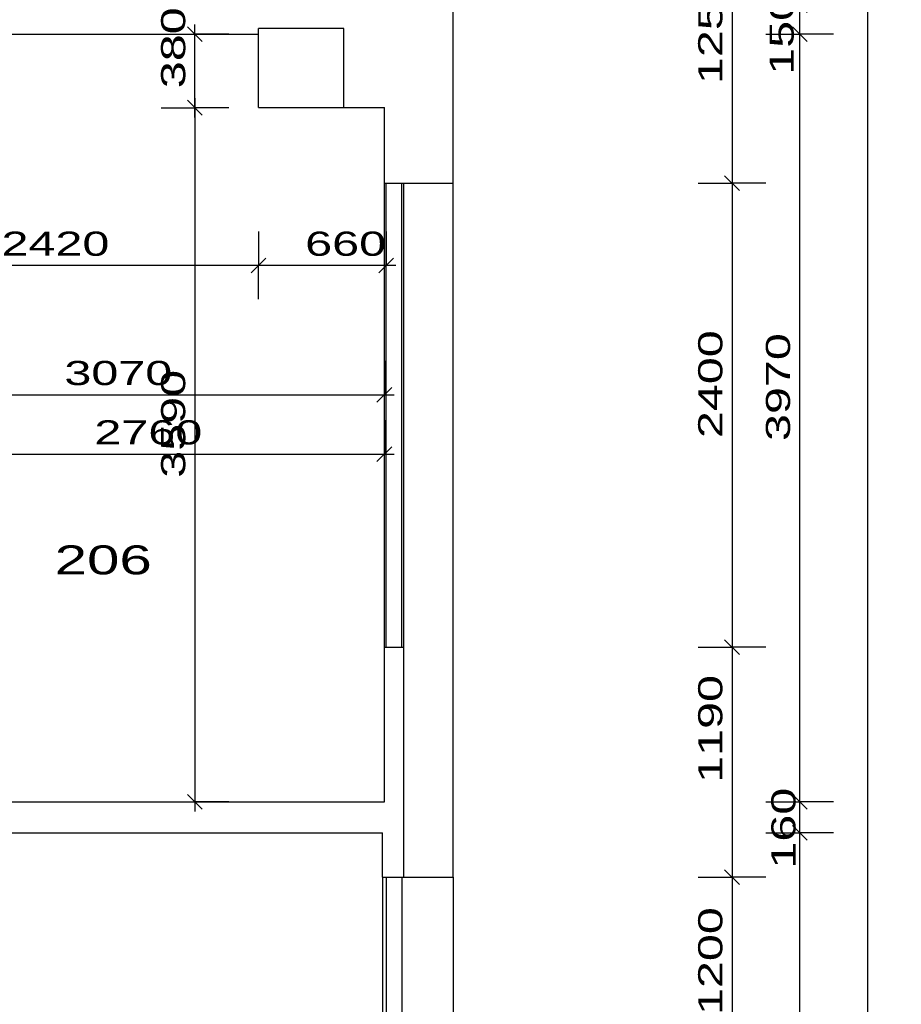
# Model space of a CAD drawing. Extents: x -196363 to 396902, y -489949 to -260582.
# Tile 64 of 256: x 85044 to 89601, y -385320 to -380228. Entities that reach past the tile are written whole.
import ezdxf

# ---------------------------------------------------------------- set-up
doc = ezdxf.new("R2010")
doc.units = 0
doc.header["$MEASUREMENT"] = 0
for name, color, linetype in [('koty', 1, 'Continuous'), ('legenda', 1, 'Continuous'), ('noszdiv', 1, 'Continuous'), ('okna', 2, 'Continuous')]:
    doc.layers.add(name, color=color, linetype=linetype)
doc.styles.add('SPIRITTXTSTYLE1', font='ROMAN')
doc.styles.add('SPIRITTXTSTYLE2', font='txt')
doc.linetypes.add('CERCH2', pattern='A,0,-1,[17,dur+dsp vaclavov.shx,S=0.003401,R=0,X=-1,Y=0],0', length=1)
doc.dimstyles.new('SPIRITSTYLE206', dxfattribs={"dimtxt": 125, "dimasz": 12.7, "dimexe": 175, "dimexo": 1267.367798, "dimgap": 50, "dimtad": 1, "dimdec": 3, "dimzin": 0, "dimdsep": 46, "dimlunit": 7, "dimtxsty": 'SPIRITTXTSTYLE1', "dimblk1": '_TICKMARKS206', "dimblk2": '_TICKMARKS206', "dimsah": 1, "dimcen": 0.09, "dimdle": 50, "dimclrd": 1, "dimclre": 1, "dimclrt": 1, "dimadec": 0, "dimazin": 0, "dimtfac": 1, "dimtdec": 4, "dimtofl": 0, "dimtmove": 1, "dimatfit": 0, "dimfxl": 0, "dimtolj": 1, "dimtzin": 0, "dimarcsym": 0})
doc.dimstyles.new('SPIRITSTYLE207', dxfattribs={"dimtxt": 125, "dimasz": 12.7, "dimexe": 175, "dimexo": 1522.359985, "dimgap": 50, "dimtad": 1, "dimdec": 3, "dimzin": 0, "dimdsep": 46, "dimlunit": 7, "dimtxsty": 'SPIRITTXTSTYLE1', "dimblk1": '_TICKMARKS207', "dimblk2": '_TICKMARKS207', "dimsah": 1, "dimcen": 0.09, "dimdle": 50, "dimclrd": 1, "dimclre": 1, "dimclrt": 1, "dimadec": 0, "dimazin": 0, "dimtfac": 1, "dimtdec": 4, "dimtofl": 0, "dimtmove": 1, "dimatfit": 0, "dimfxl": 0, "dimtolj": 1, "dimtzin": 0, "dimarcsym": 0})
doc.dimstyles.new('SPIRITSTYLE208', dxfattribs={"dimtxt": 125, "dimasz": 12.7, "dimexe": 175, "dimexo": 1394.863892, "dimgap": 50, "dimtad": 1, "dimdec": 3, "dimzin": 0, "dimdsep": 46, "dimlunit": 7, "dimtxsty": 'SPIRITTXTSTYLE1', "dimblk1": '_TICKMARKS208', "dimblk2": '_TICKMARKS208', "dimsah": 1, "dimcen": 0.09, "dimdle": 50, "dimclrd": 1, "dimclre": 1, "dimclrt": 1, "dimadec": 0, "dimazin": 0, "dimtfac": 1, "dimtdec": 4, "dimtofl": 0, "dimtmove": 1, "dimatfit": 0, "dimfxl": 0, "dimtolj": 1, "dimtzin": 0, "dimarcsym": 0})
doc.dimstyles.new('SPIRITSTYLE210', dxfattribs={"dimtxt": 125, "dimasz": 12.7, "dimexe": 175, "dimexo": 1982.319458, "dimgap": 50, "dimtad": 1, "dimdec": 3, "dimzin": 0, "dimdsep": 46, "dimlunit": 7, "dimtxsty": 'SPIRITTXTSTYLE1', "dimblk1": '_TICKMARKS210', "dimblk2": '_TICKMARKS210', "dimsah": 1, "dimcen": 0.09, "dimdle": 50, "dimclrd": 1, "dimclre": 1, "dimclrt": 1, "dimadec": 0, "dimazin": 0, "dimtfac": 1, "dimtdec": 4, "dimtofl": 0, "dimtmove": 1, "dimatfit": 0, "dimfxl": 0, "dimtolj": 1, "dimtzin": 0, "dimarcsym": 0})
doc.dimstyles.new('SPIRITSTYLE211', dxfattribs={"dimtxt": 125, "dimasz": 12.7, "dimexe": 175, "dimexo": 1972.372803, "dimgap": 50, "dimtad": 1, "dimdec": 3, "dimzin": 0, "dimdsep": 46, "dimlunit": 7, "dimtxsty": 'SPIRITTXTSTYLE1', "dimblk1": '_TICKMARKS211', "dimblk2": '_TICKMARKS211', "dimsah": 1, "dimcen": 0.09, "dimdle": 50, "dimclrd": 1, "dimclre": 1, "dimclrt": 1, "dimadec": 0, "dimazin": 0, "dimtfac": 1, "dimtdec": 4, "dimtofl": 0, "dimtmove": 1, "dimatfit": 0, "dimfxl": 0, "dimtolj": 1, "dimtzin": 0, "dimarcsym": 0})
doc.dimstyles.new('SPIRITSTYLE212', dxfattribs={"dimtxt": 125, "dimasz": 12.7, "dimexe": 175, "dimexo": 3832.364746, "dimgap": 50, "dimtad": 1, "dimdec": 3, "dimzin": 0, "dimdsep": 46, "dimlunit": 7, "dimtxsty": 'SPIRITTXTSTYLE1', "dimblk1": '_TICKMARKS212', "dimblk2": '_TICKMARKS212', "dimsah": 1, "dimcen": 0.09, "dimdle": 50, "dimclrd": 1, "dimclre": 1, "dimclrt": 1, "dimadec": 0, "dimazin": 0, "dimtfac": 1, "dimtdec": 4, "dimtofl": 0, "dimtmove": 1, "dimatfit": 0, "dimfxl": 0, "dimtolj": 1, "dimtzin": 0, "dimarcsym": 0})
doc.dimstyles.new('SPIRITSTYLE216', dxfattribs={"dimtxt": 125, "dimasz": 12.7, "dimexe": 175, "dimexo": 1967.368408, "dimgap": 50, "dimtad": 1, "dimdec": 3, "dimzin": 0, "dimdsep": 46, "dimlunit": 7, "dimtxsty": 'SPIRITTXTSTYLE1', "dimblk1": '_TICKMARKS216', "dimblk2": '_TICKMARKS216', "dimsah": 1, "dimcen": 0.09, "dimdle": 50, "dimclrd": 1, "dimclre": 1, "dimclrt": 1, "dimadec": 0, "dimazin": 0, "dimtfac": 1, "dimtdec": 4, "dimtofl": 0, "dimtmove": 1, "dimatfit": 0, "dimfxl": 0, "dimtolj": 1, "dimtzin": 0, "dimarcsym": 0})
doc.dimstyles.new('SPIRITSTYLE270', dxfattribs={"dimtxt": 125, "dimasz": 12.7, "dimexe": 175, "dimexo": 73.121284, "dimgap": 50, "dimtad": 1, "dimdec": 3, "dimzin": 0, "dimdsep": 46, "dimlunit": 7, "dimtxsty": 'SPIRITTXTSTYLE1', "dimblk1": '_TICKMARKS270', "dimblk2": '_TICKMARKS270', "dimsah": 1, "dimcen": 0.09, "dimdle": 50, "dimclrd": 1, "dimclre": 1, "dimclrt": 1, "dimadec": 0, "dimazin": 0, "dimtfac": 1, "dimtdec": 4, "dimtofl": 0, "dimtmove": 1, "dimatfit": 0, "dimfxl": 0, "dimtolj": 1, "dimtzin": 0, "dimarcsym": 0})
doc.dimstyles.new('SPIRITSTYLE271', dxfattribs={"dimtxt": 125, "dimasz": 12.7, "dimexe": 175, "dimexo": 132.007614, "dimgap": 50, "dimtad": 1, "dimdec": 3, "dimzin": 0, "dimdsep": 46, "dimlunit": 7, "dimtxsty": 'SPIRITTXTSTYLE1', "dimblk1": '_TICKMARKS271', "dimblk2": '_TICKMARKS271', "dimsah": 1, "dimcen": 0.09, "dimdle": 50, "dimclrd": 1, "dimclre": 1, "dimclrt": 1, "dimadec": 0, "dimazin": 0, "dimtfac": 1, "dimtdec": 4, "dimtofl": 0, "dimtmove": 1, "dimatfit": 0, "dimfxl": 0, "dimtolj": 1, "dimtzin": 0, "dimarcsym": 0})
doc.dimstyles.new('SPIRITSTYLE272', dxfattribs={"dimtxt": 125, "dimasz": 12.7, "dimexe": 175, "dimexo": 251.070129, "dimgap": 50, "dimtad": 1, "dimdec": 3, "dimzin": 0, "dimdsep": 46, "dimlunit": 7, "dimtxsty": 'SPIRITTXTSTYLE1', "dimblk1": '_TICKMARKS272', "dimblk2": '_TICKMARKS272', "dimsah": 1, "dimcen": 0.09, "dimdle": 50, "dimclrd": 1, "dimclre": 1, "dimclrt": 1, "dimadec": 0, "dimazin": 0, "dimtfac": 1, "dimtdec": 4, "dimtofl": 0, "dimtmove": 1, "dimatfit": 0, "dimfxl": 0, "dimtolj": 1, "dimtzin": 0, "dimarcsym": 0})
doc.dimstyles.new('SPIRITSTYLE273', dxfattribs={"dimtxt": 125, "dimasz": 12.7, "dimexe": 175, "dimexo": 641.074219, "dimgap": 50, "dimtad": 1, "dimdec": 3, "dimzin": 0, "dimdsep": 46, "dimlunit": 7, "dimtxsty": 'SPIRITTXTSTYLE1', "dimblk1": '_TICKMARKS273', "dimblk2": '_TICKMARKS273', "dimsah": 1, "dimcen": 0.09, "dimdle": 50, "dimclrd": 1, "dimclre": 1, "dimclrt": 1, "dimadec": 0, "dimazin": 0, "dimtfac": 1, "dimtdec": 4, "dimtofl": 0, "dimtmove": 1, "dimatfit": 0, "dimfxl": 0, "dimtolj": 1, "dimtzin": 0, "dimarcsym": 0})
doc.dimstyles.new('SPIRITSTYLE274', dxfattribs={"dimtxt": 125, "dimasz": 12.7, "dimexe": 175, "dimexo": 154.139603, "dimgap": 50, "dimtad": 1, "dimdec": 3, "dimzin": 0, "dimdsep": 46, "dimlunit": 7, "dimtxsty": 'SPIRITTXTSTYLE1', "dimblk1": '_TICKMARKS274', "dimblk2": '_TICKMARKS274', "dimsah": 1, "dimcen": 0.09, "dimdle": 50, "dimclrd": 1, "dimclre": 1, "dimclrt": 1, "dimadec": 0, "dimazin": 0, "dimtfac": 1, "dimtdec": 4, "dimtofl": 0, "dimtmove": 1, "dimatfit": 0, "dimfxl": 0, "dimtolj": 1, "dimtzin": 0, "dimarcsym": 0})

# ---------------------------------------------------------------- blocks, each defined once
blk = doc.blocks.new('_TICKMARKS206')
at = {"color": 1, "linetype": 'Continuous'}
blk.add_line((-3, -3), (3, 3), dxfattribs=at)
blk = doc.blocks.new('*D383')
at = {"color": 1, "linetype": 'Continuous', "ltscale": 300}
for p, q in [((88725.9, -379772.9, 1723.8), (88725.9, -381122.9, 1723.8)), ((88550.9, -379822.9, 1723.8), (88725.9, -379822.9, 1723.8)), ((88900.9, -379822.9, 1723.8), (88725.9, -379822.9, 1723.8)), ((88550.9, -381072.9, 1723.8), (88725.9, -381072.9, 1723.8)), ((88900.9, -381072.9, 1723.8), (88725.9, -381072.9, 1723.8))]:
    blk.add_line(p, q, dxfattribs=at)
at = {"color": 1, "linetype": 'Continuous', "ltscale": 300, "xscale": 12.69999980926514, "yscale": 12.69999980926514, "zscale": 12.69999980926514}
for p, rotation in [((88725.9, -379822.9, 1723.8), 90.00000250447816), ((88725.9, -381072.9, 1723.8), -90.00000250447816)]:
    blk.add_blockref('_TICKMARKS206', p, dxfattribs=dict(at, rotation=rotation))
at = {"color": 1, "linetype": 'Continuous', "ltscale": 300, "style": 'SPIRITTXTSTYLE1', "width": 1.5}
blk.add_text('1250', height=125, rotation=450, dxfattribs=at).set_placement((88675.9, -380561, 1723.8))
blk = doc.blocks.new('*D384')
at = {"color": 1, "linetype": 'Continuous', "ltscale": 300}
for p, q in [((88725.9, -381022.9, 1723.8), (88725.9, -383522.9, 1723.8)), ((88550.9, -381072.9, 1723.8), (88725.9, -381072.9, 1723.8)), ((88900.9, -381072.9, 1723.8), (88725.9, -381072.9, 1723.8)), ((88550.9, -383472.9, 1723.8), (88725.9, -383472.9, 1723.8)), ((88900.9, -383472.9, 1723.8), (88725.9, -383472.9, 1723.8))]:
    blk.add_line(p, q, dxfattribs=at)
at = {"color": 1, "linetype": 'Continuous', "ltscale": 300, "xscale": 12.69999980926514, "yscale": 12.69999980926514, "zscale": 12.69999980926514}
for p, rotation in [((88725.9, -381072.9, 1723.8), 90.00000250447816), ((88725.9, -383472.9, 1723.8), -90.00000250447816)]:
    blk.add_blockref('_TICKMARKS206', p, dxfattribs=dict(at, rotation=rotation))
at = {"color": 1, "linetype": 'Continuous', "ltscale": 300, "style": 'SPIRITTXTSTYLE1', "width": 1.5}
blk.add_text('2400', height=125, rotation=450, dxfattribs=at).set_placement((88675.9, -382391.9, 1723.8))
blk = doc.blocks.new('_TICKMARKS207')
at = {"color": 1, "linetype": 'Continuous'}
blk.add_line((-3, -3), (3, 3), dxfattribs=at)
blk = doc.blocks.new('*D385')
at = {"color": 1, "linetype": 'Continuous', "ltscale": 300}
for p, q in [((88550.9, -383472.9, 1723.8), (88725.9, -383472.9, 1723.8)), ((88725.9, -383422.9, 1723.8), (88725.9, -384712.9, 1723.8)), ((88900.9, -383472.9, 1723.8), (88725.9, -383472.9, 1723.8)), ((88550.9, -384662.9, 1723.8), (88725.9, -384662.9, 1723.8)), ((88900.9, -384662.9, 1723.8), (88725.9, -384662.9, 1723.8))]:
    blk.add_line(p, q, dxfattribs=at)
at = {"color": 1, "linetype": 'Continuous', "ltscale": 300, "xscale": 12.69999980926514, "yscale": 12.69999980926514, "zscale": 12.69999980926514}
for p, rotation in [((88725.9, -383472.9, 1723.8), 90.00000250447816), ((88725.9, -384662.9, 1723.8), -90.00000250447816)]:
    blk.add_blockref('_TICKMARKS207', p, dxfattribs=dict(at, rotation=rotation))
at = {"color": 1, "linetype": 'Continuous', "ltscale": 300, "style": 'SPIRITTXTSTYLE1', "width": 1.5}
blk.add_text('1190', height=125, rotation=450, dxfattribs=at).set_placement((88675.9, -384175, 1723.8))
blk = doc.blocks.new('_TICKMARKS208')
at = {"color": 1, "linetype": 'Continuous'}
blk.add_line((-3, -3), (3, 3), dxfattribs=at)
blk = doc.blocks.new('*D386')
at = {"color": 1, "linetype": 'Continuous', "ltscale": 300}
for p, q in [((88725.9, -384612.8, 1723.8), (88725.9, -385912.9, 1723.8)), ((88550.9, -384662.9, 1723.8), (88725.9, -384662.9, 1723.8)), ((88900.9, -384662.9, 1723.8), (88725.9, -384662.9, 1723.8)), ((88550.9, -385862.9, 1723.8), (88725.9, -385862.9, 1723.8)), ((88900.9, -385862.9, 1723.8), (88725.9, -385862.9, 1723.8))]:
    blk.add_line(p, q, dxfattribs=at)
at = {"color": 1, "linetype": 'Continuous', "ltscale": 300, "xscale": 12.69999980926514, "yscale": 12.69999980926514, "zscale": 12.69999980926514}
for p, rotation in [((88725.9, -384662.9, 1723.8), 90.00000250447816), ((88725.9, -385862.9, 1723.8), -90.00000250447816)]:
    blk.add_blockref('_TICKMARKS208', p, dxfattribs=dict(at, rotation=rotation))
at = {"color": 1, "linetype": 'Continuous', "ltscale": 300, "style": 'SPIRITTXTSTYLE1', "width": 1.5}
blk.add_text('1200', height=125, rotation=450, dxfattribs=at).set_placement((88675.9, -385375.9, 1723.8))
blk = doc.blocks.new('_TICKMARKS210')
at = {"color": 1, "linetype": 'Continuous'}
blk.add_line((-3, -3), (3, 3), dxfattribs=at)
blk = doc.blocks.new('*D389')
at = {"color": 1, "linetype": 'Continuous', "ltscale": 300}
for p, q in [((89075.9, -388172.9, 1723.8), (89075.9, -384382.9, 1723.8)), ((88900.9, -384432.9, 1723.8), (89075.9, -384432.9, 1723.8)), ((89250.9, -384432.9, 1723.8), (89075.9, -384432.9, 1723.8)), ((88900.9, -388122.9, 1723.8), (89075.9, -388122.9, 1723.8)), ((89250.9, -388122.9, 1723.8), (89075.9, -388122.9, 1723.8))]:
    blk.add_line(p, q, dxfattribs=at)
at = {"color": 1, "linetype": 'Continuous', "ltscale": 300, "xscale": 12.69999980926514, "yscale": 12.69999980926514, "zscale": 12.69999980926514}
for p, rotation in [((89075.9, -384432.9, 1723.8), 90.00000250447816), ((89075.9, -388122.9, 1723.8), 270.0000006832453)]:
    blk.add_blockref('_TICKMARKS210', p, dxfattribs=dict(at, rotation=rotation))
at = {"color": 1, "linetype": 'Continuous', "ltscale": 300, "style": 'SPIRITTXTSTYLE1', "width": 1.5}
blk.add_text('3690', height=125, rotation=90, dxfattribs=at).set_placement((89025.9, -386396.9, 1723.8))
blk = doc.blocks.new('*D390')
at = {"color": 1, "linetype": 'Continuous', "ltscale": 300}
for p, q in [((89075.9, -384482.9, 1723.8), (89075.9, -384222.9, 1723.8)), ((88900.9, -384272.9, 1723.8), (89075.9, -384272.9, 1723.8)), ((89250.9, -384272.9, 1723.8), (89075.9, -384272.9, 1723.8)), ((88900.9, -384432.9, 1723.8), (89075.9, -384432.9, 1723.8)), ((89250.9, -384432.9, 1723.8), (89075.9, -384432.9, 1723.8))]:
    blk.add_line(p, q, dxfattribs=at)
at = {"color": 1, "linetype": 'Continuous', "ltscale": 300, "xscale": 12.69999980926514, "yscale": 12.69999980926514, "zscale": 12.69999980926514}
for p, rotation in [((89075.9, -384272.9, 1723.8), 90.00000250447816), ((89075.9, -384432.9, 1723.8), 270.0000006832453)]:
    blk.add_blockref('_TICKMARKS210', p, dxfattribs=dict(at, rotation=rotation))
at = {"color": 1, "linetype": 'Continuous', "ltscale": 300, "style": 'SPIRITTXTSTYLE1', "width": 1.5}
blk.add_text('160', height=125, rotation=90, dxfattribs=at).set_placement((89054.1, -384618.7, 1723.8))
blk = doc.blocks.new('_TICKMARKS211')
at = {"color": 1, "linetype": 'Continuous'}
blk.add_line((-3, -3), (3, 3), dxfattribs=at)
blk = doc.blocks.new('*D391')
at = {"color": 1, "linetype": 'Continuous', "ltscale": 300}
for p, q in [((89075.9, -384322.9, 1723.8), (89075.9, -380252.9, 1723.8)), ((88900.9, -380302.9, 1723.8), (89075.9, -380302.9, 1723.8)), ((89250.9, -380302.9, 1723.8), (89075.9, -380302.9, 1723.8)), ((88900.9, -384272.9, 1723.8), (89075.9, -384272.9, 1723.8)), ((89250.9, -384272.9, 1723.8), (89075.9, -384272.9, 1723.8))]:
    blk.add_line(p, q, dxfattribs=at)
at = {"color": 1, "linetype": 'Continuous', "ltscale": 300, "xscale": 12.69999980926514, "yscale": 12.69999980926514, "zscale": 12.69999980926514}
for p, rotation in [((89075.9, -380302.9, 1723.8), 90.00000250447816), ((89075.9, -384272.9, 1723.8), 270.0000006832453)]:
    blk.add_blockref('_TICKMARKS211', p, dxfattribs=dict(at, rotation=rotation))
at = {"color": 1, "linetype": 'Continuous', "ltscale": 300, "style": 'SPIRITTXTSTYLE1', "width": 1.5}
blk.add_text('3970', height=125, rotation=90, dxfattribs=at).set_placement((89025.9, -382406.9, 1723.8))
blk = doc.blocks.new('_TICKMARKS212')
at = {"color": 1, "linetype": 'Continuous'}
blk.add_line((-3, -3), (3, 3), dxfattribs=at)
blk = doc.blocks.new('*D392')
at = {"color": 1, "linetype": 'Continuous', "ltscale": 300}
for p, q in [((89075.9, -380352.9, 1723.8), (89075.9, -380102.9, 1723.8)), ((88900.9, -380152.9, 1723.8), (89075.9, -380152.9, 1723.8)), ((89250.9, -380152.9, 1723.8), (89075.9, -380152.9, 1723.8)), ((88900.9, -380302.9, 1723.8), (89075.9, -380302.9, 1723.8)), ((89250.9, -380302.9, 1723.8), (89075.9, -380302.9, 1723.8))]:
    blk.add_line(p, q, dxfattribs=at)
at = {"color": 1, "linetype": 'Continuous', "ltscale": 300, "xscale": 12.69999980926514, "yscale": 12.69999980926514, "zscale": 12.69999980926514}
for p, rotation in [((89075.9, -380152.9, 1723.8), 90.00000250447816), ((89075.9, -380302.9, 1723.8), 270.0000006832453)]:
    blk.add_blockref('_TICKMARKS212', p, dxfattribs=dict(at, rotation=rotation))
at = {"color": 1, "linetype": 'Continuous', "ltscale": 300, "style": 'SPIRITTXTSTYLE1', "width": 1.5}
blk.add_text('150', height=125, rotation=90, dxfattribs=at).set_placement((89044.7, -380512.8, 1723.8))
blk = doc.blocks.new('_TICKMARKS216')
at = {"color": 1, "linetype": 'Continuous'}
blk.add_line((-3, -3), (3, 3), dxfattribs=at)
blk = doc.blocks.new('*D397')
at = {"color": 1, "linetype": 'Continuous', "ltscale": 300}
for p, q in [((89425.9, -369992.9, 1723.8), (89425.9, -388502.9, 1723.8)), ((89250.9, -370042.9, 1723.8), (89425.9, -370042.9, 1723.8)), ((89600.9, -370042.9, 1723.8), (89425.9, -370042.9, 1723.8)), ((89250.9, -388452.9, 1723.8), (89425.9, -388452.9, 1723.8)), ((89600.9, -388452.9, 1723.8), (89425.9, -388452.9, 1723.8))]:
    blk.add_line(p, q, dxfattribs=at)
at = {"color": 1, "linetype": 'Continuous', "ltscale": 300, "xscale": 12.69999980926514, "yscale": 12.69999980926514, "zscale": 12.69999980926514}
for p, rotation in [((89425.9, -370042.9, 1723.8), 90.00000250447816), ((89425.9, -388452.9, 1723.8), -90.00000250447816)]:
    blk.add_blockref('_TICKMARKS216', p, dxfattribs=dict(at, rotation=rotation))
at = {"color": 1, "linetype": 'Continuous', "ltscale": 300, "style": 'SPIRITTXTSTYLE1', "width": 1.5}
blk.add_text('18410', height=125, rotation=450, dxfattribs=at).set_placement((89375.9, -379384.8, 1723.8))
blk = doc.blocks.new('_TICKMARKS270')
at = {"color": 1, "linetype": 'Continuous'}
blk.add_line((-3, -3), (3, 3), dxfattribs=at)
blk = doc.blocks.new('*D510')
at = {"color": 1, "linetype": 'Continuous', "ltscale": 300}
for p, q in [((84168.6, -382299.8, 1723.8), (84168.6, -382474.8, 1723.8)), ((86928.6, -382299.8, 1723.8), (86928.6, -382474.8, 1723.8)), ((84118.6, -382474.8, 1723.8), (86978.6, -382474.8, 1723.8)), ((84168.6, -382649.8, 1723.8), (84168.6, -382474.8, 1723.8)), ((86928.6, -382649.8, 1723.8), (86928.6, -382474.8, 1723.8))]:
    blk.add_line(p, q, dxfattribs=at)
at = {"color": 1, "linetype": 'Continuous', "ltscale": 300, "xscale": 12.69999980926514, "yscale": 12.69999980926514, "zscale": 12.69999980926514, "rotation": 180.0000050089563}
blk.add_blockref('_TICKMARKS270', (84168.6, -382474.8, 1723.8), dxfattribs=at)
at = {"color": 1, "linetype": 'Continuous', "ltscale": 300, "xscale": 12.69999980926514, "yscale": 12.69999980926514, "zscale": 12.69999980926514}
blk.add_blockref('_TICKMARKS270', (86928.6, -382474.8, 1723.8), dxfattribs=at)
at = {"color": 1, "linetype": 'Continuous', "ltscale": 300, "style": 'SPIRITTXTSTYLE1', "width": 1.5}
blk.add_text('2760', height=125, dxfattribs=at).set_placement((85429.5, -382424.8, 1723.8))
blk = doc.blocks.new('_TICKMARKS271')
at = {"color": 1, "linetype": 'Continuous'}
blk.add_line((-3, -3), (3, 3), dxfattribs=at)
blk = doc.blocks.new('*D511')
at = {"color": 1, "linetype": 'Continuous', "ltscale": 300}
for p, q in [((83858.6, -381992.8, 1723.8), (83858.6, -382167.7, 1723.8)), ((86928.6, -381992.8, 1723.8), (86928.6, -382167.7, 1723.8)), ((83808.6, -382167.7, 1723.8), (86978.6, -382167.7, 1723.8)), ((83858.6, -382342.7, 1723.8), (83858.6, -382167.7, 1723.8)), ((86928.6, -382342.7, 1723.8), (86928.6, -382167.7, 1723.8))]:
    blk.add_line(p, q, dxfattribs=at)
at = {"color": 1, "linetype": 'Continuous', "ltscale": 300, "xscale": 12.69999980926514, "yscale": 12.69999980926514, "zscale": 12.69999980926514, "rotation": 180.0000050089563}
blk.add_blockref('_TICKMARKS271', (83858.6, -382167.7, 1723.8), dxfattribs=at)
at = {"color": 1, "linetype": 'Continuous', "ltscale": 300, "xscale": 12.69999980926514, "yscale": 12.69999980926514, "zscale": 12.69999980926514}
blk.add_blockref('_TICKMARKS271', (86928.6, -382167.7, 1723.8), dxfattribs=at)
at = {"color": 1, "linetype": 'Continuous', "ltscale": 300, "style": 'SPIRITTXTSTYLE1', "width": 1.5}
blk.add_text('3070', height=125, dxfattribs=at).set_placement((85274.5, -382117.8, 1723.8))
blk = doc.blocks.new('_TICKMARKS272')
at = {"color": 1, "linetype": 'Continuous'}
blk.add_line((-3, -3), (3, 3), dxfattribs=at)
blk = doc.blocks.new('*D512')
at = {"color": 1, "linetype": 'Continuous', "ltscale": 300}
for p, q in [((86278.6, -381323.9, 1723.8), (86278.6, -381498.9, 1723.8)), ((86938.6, -381323.9, 1723.8), (86938.6, -381498.9, 1723.8)), ((86988.6, -381498.9, 1723.8), (86228.6, -381498.9, 1723.8)), ((86278.6, -381673.9, 1723.8), (86278.6, -381498.9, 1723.8)), ((86938.6, -381673.9, 1723.8), (86938.6, -381498.9, 1723.8))]:
    blk.add_line(p, q, dxfattribs=at)
at = {"color": 1, "linetype": 'Continuous', "ltscale": 300, "xscale": 12.69999980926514, "yscale": 12.69999980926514, "zscale": 12.69999980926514}
for p, rotation in [((86278.6, -381498.9, 1723.8), 180.0000050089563), ((86938.6, -381498.9, 1723.8), 360.0000100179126)]:
    blk.add_blockref('_TICKMARKS272', p, dxfattribs=dict(at, rotation=rotation))
at = {"color": 1, "linetype": 'Continuous', "ltscale": 300, "style": 'SPIRITTXTSTYLE1', "width": 1.5}
blk.add_text('660', height=125, rotation=360, dxfattribs=at).set_placement((86519.3, -381449, 1723.8))
blk = doc.blocks.new('_TICKMARKS273')
at = {"color": 1, "linetype": 'Continuous'}
blk.add_line((-3, -3), (3, 3), dxfattribs=at)
blk = doc.blocks.new('*D513')
at = {"color": 1, "linetype": 'Continuous', "ltscale": 300}
for p, q in [((83858.6, -381323.9, 1723.8), (83858.6, -381498.9, 1723.8)), ((86278.6, -381323.9, 1723.8), (86278.6, -381498.9, 1723.8)), ((86328.6, -381498.9, 1723.8), (83808.6, -381498.9, 1723.8)), ((83858.6, -381673.9, 1723.8), (83858.6, -381498.9, 1723.8)), ((86278.6, -381673.9, 1723.8), (86278.6, -381498.9, 1723.8))]:
    blk.add_line(p, q, dxfattribs=at)
at = {"color": 1, "linetype": 'Continuous', "ltscale": 300, "xscale": 12.69999980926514, "yscale": 12.69999980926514, "zscale": 12.69999980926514}
for p, rotation in [((83858.6, -381498.9, 1723.8), 180.0000050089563), ((86278.6, -381498.9, 1723.8), 360.0000100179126)]:
    blk.add_blockref('_TICKMARKS273', p, dxfattribs=dict(at, rotation=rotation))
at = {"color": 1, "linetype": 'Continuous', "ltscale": 300, "style": 'SPIRITTXTSTYLE1', "width": 1.5}
blk.add_text('2420', height=125, rotation=360, dxfattribs=at).set_placement((84949.5, -381449, 1723.8))
blk = doc.blocks.new('_TICKMARKS274')
at = {"color": 1, "linetype": 'Continuous'}
blk.add_line((-3, -3), (3, 3), dxfattribs=at)
blk = doc.blocks.new('*D514')
at = {"color": 1, "linetype": 'Continuous', "ltscale": 300}
for p, q in [((85949.4, -380732.9, 1723.8), (85949.4, -380252.9, 1723.8)), ((85774.4, -380302.9, 1723.8), (85949.4, -380302.9, 1723.8)), ((86124.4, -380302.9, 1723.8), (85949.4, -380302.9, 1723.8)), ((85774.4, -380682.9, 1723.8), (85949.4, -380682.9, 1723.8)), ((86124.4, -380682.9, 1723.8), (85949.4, -380682.9, 1723.8))]:
    blk.add_line(p, q, dxfattribs=at)
at = {"color": 1, "linetype": 'Continuous', "ltscale": 300, "xscale": 12.69999980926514, "yscale": 12.69999980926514, "zscale": 12.69999980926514}
for p, rotation in [((85949.4, -380302.9, 1723.8), 90.00000250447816), ((85949.4, -380682.9, 1723.8), 270.0000006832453)]:
    blk.add_blockref('_TICKMARKS274', p, dxfattribs=dict(at, rotation=rotation))
at = {"color": 1, "linetype": 'Continuous', "ltscale": 300, "style": 'SPIRITTXTSTYLE1', "width": 1.5}
blk.add_text('380', height=125, rotation=90, dxfattribs=at).set_placement((85899.4, -380582.2, 1723.8))
blk = doc.blocks.new('*D515')
at = {"color": 1, "linetype": 'Continuous', "ltscale": 300}
for p, q in [((85949.4, -380632.9, 1723.8), (85949.4, -384322.9, 1723.8)), ((85774.4, -380682.9, 1723.8), (85949.4, -380682.9, 1723.8)), ((86124.4, -380682.9, 1723.8), (85949.4, -380682.9, 1723.8)), ((85774.4, -384272.9, 1723.8), (85949.4, -384272.9, 1723.8)), ((86124.4, -384272.9, 1723.8), (85949.4, -384272.9, 1723.8))]:
    blk.add_line(p, q, dxfattribs=at)
at = {"color": 1, "linetype": 'Continuous', "ltscale": 300, "xscale": 12.69999980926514, "yscale": 12.69999980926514, "zscale": 12.69999980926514}
for p, rotation in [((85949.4, -380682.9, 1723.8), 90.00000250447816), ((85949.4, -384272.9, 1723.8), -90.00000250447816)]:
    blk.add_blockref('_TICKMARKS274', p, dxfattribs=dict(at, rotation=rotation))
at = {"color": 1, "linetype": 'Continuous', "ltscale": 300, "style": 'SPIRITTXTSTYLE1', "width": 1.5}
blk.add_text('3590', height=125, rotation=450, dxfattribs=at).set_placement((85899.4, -382596.9, 1723.8))

msp = doc.modelspace()

# ---------------------------------------------------------------- linework, layer by layer
at = {"layer": 'noszdiv', "color": 1, "linetype": 'Continuous', "ltscale": 300}
for p, q in [((87283.57031, -381072.875, 2623.80005), (87283.57031, -379822.875, 2623.80005)), ((83858.5625, -380302.875, 2623.80005), (86278.58594, -380302.875, 2623.80005)), ((86278.58594, -380682.875, 2623.80005), (86278.58594, -380272.875, 2623.80005)), ((86718.57031, -380272.875, 2623.80005), (86278.58594, -380272.875, 2623.80005)), ((86278.58594, -380682.875, 2623.80005), (86278.58594, -380302.875, 2623.80005)), ((86718.57031, -380682.875, 2623.80005), (86718.57031, -380272.875, 2623.80005)), ((86278.58594, -380682.875, 2623.80005), (86928.57031, -380682.875, 2623.80005)), ((86278.58594, -380682.875, 2623.80005), (86718.57031, -380682.875, 2623.80005)), ((86928.57031, -381072.875, 2623.80005), (86928.57031, -380682.875, 2623.80005)), ((86928.57031, -381072.875, 2623.80005), (87283.57031, -381072.875, 2623.80005)), ((87283.57031, -384662.875, 2623.80005), (87283.57031, -381072.875, 2623.80005)), ((86928.57031, -384272.875, 2623.80005), (86928.57031, -383472.875, 2623.80005)), ((86928.57031, -383472.875, 2623.80005), (87028.57812, -383472.875, 2623.80005)), ((87028.57812, -384662.875, 2623.80005), (87028.57812, -383472.875, 2623.80005)), ((84168.57812, -384272.875, 2623.80005), (86928.57031, -384272.875, 2623.80005)), ((83968.57031, -384432.875, 2623.80005), (86918.61719, -384432.875, 2623.80005)), ((86918.61719, -384662.875, 2623.80005), (86918.61719, -384432.875, 2623.80005)), ((86918.61719, -384662.875, 2623.80005), (87028.57812, -384662.875, 2623.80005)), ((87028.57812, -384662.875, 2623.80005), (87283.57031, -384662.875, 2623.80005))]:
    msp.add_line(p, q, dxfattribs=at)
at = {"layer": 'okna', "color": 7, "linetype": 'Continuous', "ltscale": 300}
for p, q in [((86928.57031, -383472.875, 3447.6001), (86928.57031, -381072.875, 3447.6001)), ((86938.58594, -383472.875, 3523.80005), (86938.58594, -381072.875, 3523.80005)), ((87018.58594, -383472.875, 3523.80005), (87018.58594, -381072.875, 3523.80005)), ((87028.57812, -383472.875, 3447.6001), (87028.57812, -381072.875, 3447.6001)), ((86918.61719, -384662.875, 3447.6001), (86918.61719, -385862.875, 3447.6001)), ((86938.58594, -384662.875, 3523.80005), (86938.58594, -385862.875, 3523.80005)), ((87018.58594, -384662.875, 3523.80005), (87018.58594, -385862.875, 3523.80005)), ((87283.57031, -384662.875, 3447.6001), (87283.57031, -385862.875, 3447.6001))]:
    msp.add_line(p, q, dxfattribs=at)

# ---------------------------------------------------------------- texts
at = {"layer": 'legenda', "color": 1, "linetype": 'CERCH2', "ltscale": 300, "style": 'SPIRITTXTSTYLE2', "width": 1.5}
msp.add_text('206', height=150, dxfattribs=at).set_placement((85224.36719, -383096.84375, 1723.80005))

# ---------------------------------------------------------------- dimensions: what is measured, and where the dimension line sits
at = {"layer": 'koty', "color": 1, "linetype": 'Continuous', "ltscale": 300}
for base, p1, p2, dimstyle, picture, middle in [((89425.9375, -370042.90625, 1723.80005), (87283.57031, -370042.90625, 1723.80005), (87283.57031, -388452.875, 1723.80005), 'SPIRITSTYLE216', '*D397', (89425.9375, -379247.90625, 1723.80005)), ((88725.9375, -379822.875, 1723.80005), (87283.57031, -379822.875, 1723.80005), (87283.57031, -381072.875, 1723.80005), 'SPIRITSTYLE206', '*D383', (88725.9375, -380447.875, 1723.80005)), ((85949.44531, -380682.875, 1723.80005), (86278.58594, -380682.875, 1723.80005), (86278.58594, -380302.875, 1723.80005), 'SPIRITSTYLE274', '*D514', (85949.44531, -380492.875, 1723.80005)), ((89075.9375, -384272.875, 1723.80005), (86928.57031, -384272.875, 1723.80005), (86278.58594, -380302.875, 1723.80005), 'SPIRITSTYLE211', '*D391', (89075.9375, -382287.875, 1723.80005)), ((85949.44531, -380682.875, 1723.80005), (86278.58594, -380682.875, 1723.80005), (86278.58594, -384272.875, 1723.80005), 'SPIRITSTYLE274', '*D515', (85949.44531, -382477.875, 1723.80005)), ((88725.9375, -381072.875, 1723.80005), (87283.57031, -381072.875, 1723.80005), (87028.57812, -383472.875, 1723.80005), 'SPIRITSTYLE206', '*D384', (88725.9375, -382272.875, 1723.80005)), ((88725.9375, -383472.875, 1723.80005), (87028.57812, -383472.875, 1723.80005), (87028.57812, -384662.875, 1723.80005), 'SPIRITSTYLE207', '*D385', (88725.9375, -384067.875, 1723.80005)), ((89075.9375, -388122.875, 1723.80005), (86918.61719, -388122.875, 1723.80005), (85443.59375, -384432.875, 1723.80005), 'SPIRITSTYLE210', '*D389', (89075.9375, -386277.875, 1723.80005)), ((88725.9375, -384662.875, 1723.80005), (87156.07812, -384662.875, 1723.80005), (87156.07812, -385862.875, 1723.80005), 'SPIRITSTYLE208', '*D386', (88725.9375, -385262.875, 1723.80005))]:
    dim = msp.add_linear_dim(base=base, p1=p1, p2=p2, angle=90.0000025, dimstyle=dimstyle, dxfattribs=at)
    dim.commit()
    dim.dimension.update_dxf_attribs({"geometry": picture, "text_midpoint": middle})
for base, p1, p2, dimstyle, picture, middle in [((89075.9375, -380302.875, 1723.80005), (85068.57812, -380302.875, 1723.80005), (85068.57812, -380152.875, 1723.80005), 'SPIRITSTYLE212', '*D392', (88895.89844, -380512.8125)), ((89075.9375, -384432.875, 1723.80005), (86918.61719, -384432.875, 1723.80005), (86918.61719, -384272.875, 1723.80005), 'SPIRITSTYLE210', '*D390', (88905.28125, -384618.65625))]:
    dim = msp.add_linear_dim(base=base, p1=p1, p2=p2, angle=90.0000025, dimstyle=dimstyle, dxfattribs=at)
    dim.commit()
    dim.dimension.update_dxf_attribs({"geometry": picture, "text_midpoint": middle, "dimtype": 160})
for base, p1, p2, dimstyle, picture, middle in [((86278.58594, -381498.9375, 1723.80005), (86278.58594, -380682.875, 1723.80005), (83858.5625, -380302.875, 1723.80005), 'SPIRITSTYLE273', '*D513', (85068.57812, -381498.9375, 1723.80005)), ((86938.58594, -381498.9375, 1723.80005), (86938.58594, -381072.875, 1723.80005), (86278.58594, -380682.875, 1723.80005), 'SPIRITSTYLE272', '*D512', (86608.58594, -381498.9375, 1723.80005)), ((83858.5625, -382167.71875, 1723.80005), (83858.5625, -382722.875, 1723.80005), (86928.57031, -382474.75, 1723.80005), 'SPIRITSTYLE271', '*D511', (85393.5625, -382167.71875, 1723.80005)), ((84168.57812, -382474.75, 1723.80005), (84168.57812, -382722.875, 1723.80005), (86928.57031, -383472.875, 1723.80005), 'SPIRITSTYLE270', '*D510', (85548.57031, -382474.75, 1723.80005))]:
    dim = msp.add_linear_dim(base=base, p1=p1, p2=p2, dimstyle=dimstyle, dxfattribs=at)
    dim.commit()
    dim.dimension.update_dxf_attribs({"geometry": picture, "text_midpoint": middle})

doc.saveas('drawing.dxf')
